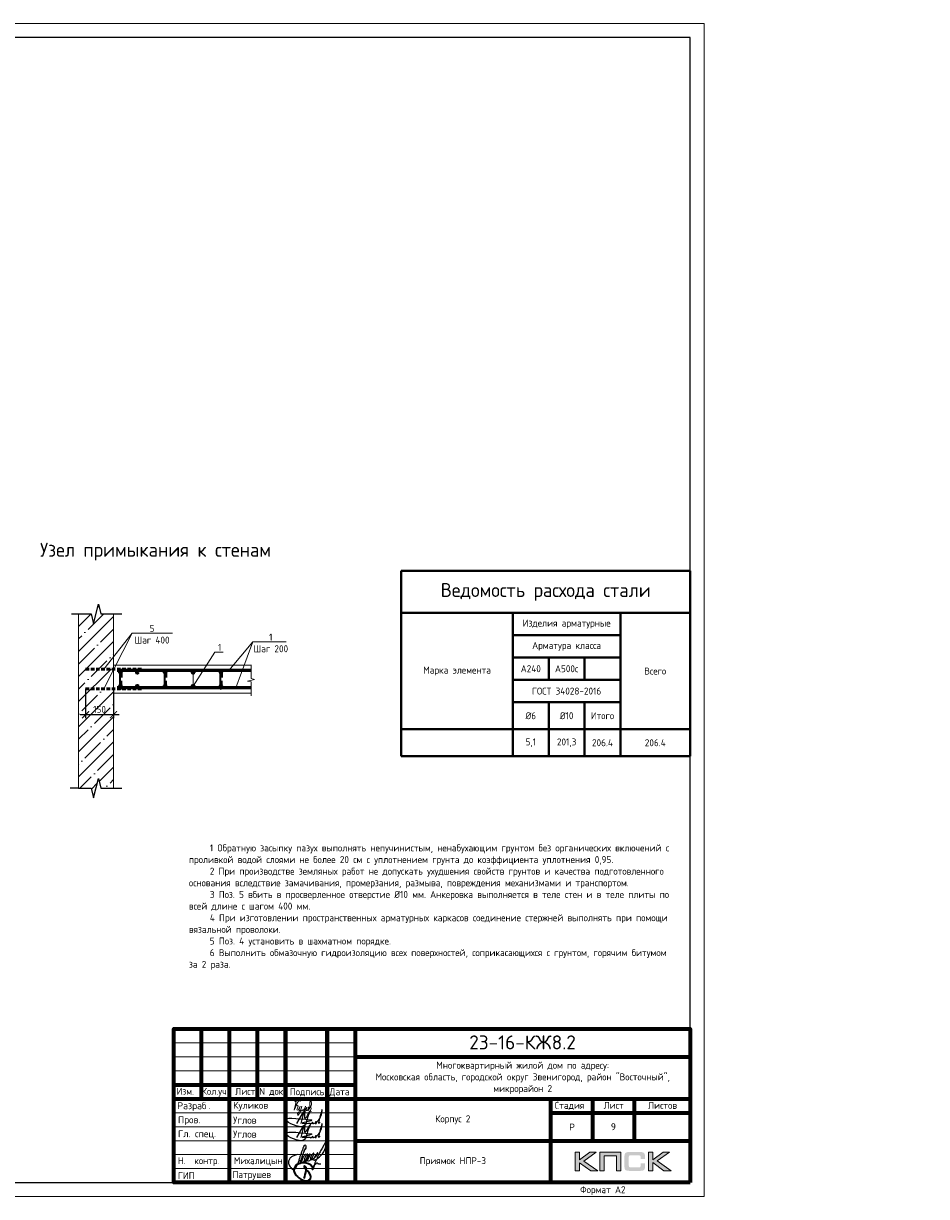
# Model space of a CAD drawing. Header units: millimetres. Extents: x 130535 to 1380046, y -52734 to 121434.
# Tile 63 of 64: x 778330 to 810679, y -7790 to 34210. Entities that reach past the tile are written whole.
import ezdxf
from ezdxf import colors
from ezdxf.entities.mleader import LeaderData, LeaderLine
from ezdxf.enums import TextEntityAlignment as Align
from ezdxf.math import Vec2, Vec3

# ---------------------------------------------------------------- set-up
doc = ezdxf.new("R2010")
doc.units = ezdxf.units.MM
doc.linetypes.add('DASHED2', pattern=[0.375, 0.25, -0.125])
doc.layers.get('DEFPOINTS').update_dxf_attribs({"color": 1, "lineweight": 0})
for name, color, linetype, lineweight in [('0.15', 252, 'Continuous', 15), ('Standard', 7, 'Continuous', 25), ('АС-Таблицы', 7, 'Continuous', 20), ('Выноски', 20, 'Continuous', 20), ('Основная 0.35', 200, 'Continuous', 35), ('Основная 0.6', 142, 'Continuous', 60), ('Основная 0.60', 142, 'Continuous', 60), ('РАЗМЕРЫ', 1, 'Continuous', 9), ('Рамка', 7, 'Continuous', 70), ('Символы 0.20', 1, 'Continuous', 20), ('Текст', 7, 'Continuous', 25), ('Текст 0.25', 82, 'Continuous', 25), ('Тонкая', 81, 'Continuous', 20), ('Тонкая 0.20', 30, 'Continuous', 20), ('ТОНКИЕ', 7, 'Continuous', 9), ('штриховка', 7, 'Continuous', 18)]:
    doc.layers.add(name, color=color, linetype=linetype, lineweight=lineweight)
doc.layers.add('ТОЛСТЫЕ_ОСНОВНЫЕ', color=6, linetype='Continuous')
doc.styles.add('GOST-2.304_Type-B', font='GOST Common.ttf')
doc.styles.add('style1', font='GOST Common.ttf', dxfattribs={"height": 500})
doc.styles.add('ГОСТ', font='isocpeur.ttf')
doc.dimstyles.new('СПДС', dxfattribs={"dimscale": 100, "dimtxt": 2.5, "dimasz": 2.5, "dimexe": 1.25, "dimexo": 0, "dimtad": 1, "dimdec": 0, "dimtxsty": 'GOST-2.304_Type-B', "dimblk": 'ARCHTICK', "dimcen": 2.5, "dimdle": 2, "dimadec": 0, "dimazin": 2, "dimtfac": 0.75, "dimtdec": 0, "dimtmove": 1, "dimatfit": 3, "dimfxl": 1, "dimtolj": 1, "dimarcsym": 1})

# ---------------------------------------------------------------- blocks, each defined once
blk = doc.blocks.new('_None')
blk = doc.blocks.new('СЛОЖНЫЙ_ОБЪЕКТ_0')
at = {"layer": 'Standard', "color": 7, "linetype": 'Continuous', "lineweight": 25}
for points, start_tangent, end_tangent in [([(-5.888, 1.589), (-5.939, 1.691), (-5.972, 1.691), (-6.022, 1.617), (-6.064, 1.496), (-6.076, 1.414), (-6.076, 1.373), (-6.09, 1.219), (-6.071, 1.071), (-6.041, 1.003), (-6.009, 0.988), (-5.985, 1.012), (-5.95, 1.047), (-5.922, 1.075), (-5.915, 1.097), (-5.843, 1.207), (-5.798, 1.324), (-5.779, 1.438), (-5.77, 1.604), (-5.809, 1.746), (-5.833, 1.77), (-5.864, 1.752), (-5.885, 1.721), (-5.913, 1.566), (-5.919, 1.492), (-5.925, 1.334), (-5.906, 1.223), (-5.871, 1.161), (-5.807, 1.124), (-5.751, 1.203), (-5.713, 1.262), (-5.692, 1.316), (-5.66, 1.414), (-5.641, 1.525), (-5.625, 1.661), (-5.641, 1.808), (-5.657, 1.824), (-5.667, 1.824), (-5.695, 1.763), (-5.714, 1.672), (-5.725, 1.541), (-5.722, 1.421), (-5.665, 1.291), (-5.617, 1.276), (-5.55, 1.31), (-5.459, 1.426), (-5.4, 1.599), (-5.374, 1.864), (-5.388, 1.981), (-5.406, 1.999), (-5.432, 1.973), (-5.463, 1.934), (-5.509, 1.789), (-5.527, 1.661), (-5.508, 1.54), (-5.457, 1.473), (-5.411, 1.463), (-5.347, 1.501), (-5.271, 1.621), (-5.193, 1.738), (-5.143, 1.879), (-5.113, 2.032), (-5.113, 2.111), (-5.121, 2.138), (-5.14, 2.12), (-5.169, 2.039), (-5.206, 1.924), (-5.241, 1.787), (-5.254, 1.679), (-5.254, 1.582), (-5.237, 1.516), (-5.219, 1.498), (-5.191, 1.482), (-5.154, 1.519), (-5.086, 1.578), (-4.953, 1.776), (-4.759, 2.173), (-4.667, 2.981), (-4.667, 3.227), (-4.687, 3.262), (-4.715, 3.262), (-4.742, 3.235), (-4.777, 3.18), (-4.872, 2.956), (-4.891, 2.749), (-4.921, 2.579), (-4.956, 2.444), (-5.001, 2.097), (-5.045, 1.672), (-5.064, 1.441), (-5.075, 1.334), (-5.055, 1.102), (-5.04, 0.878), (-5.04, 0.777), (-5.052, 0.744), (-5.068, 0.75), (-5.077, 0.776), (-5.092, 0.804), (-5.084, 1.076), (-4.938, 1.346), (-4.909, 1.375), (-4.851, 1.355), (-4.78, 1.355), (-4.616, 1.413)], (-0.169301, 0.985564), (0.921845, 0.387559)), ([(-6.577, 1.472), (-6.789, 1.26), (-6.973, 1.076), (-7.024, 0.851), (-7.024, 0.746), (-6.996, 0.632), (-6.845, 0.434), (-6.702, 0.33), (-6.548, 0.258), (-6.432, 0.258), (-6.35, 0.355), (-6.314, 0.52), (-6.284, 0.767), (-6.284, 1.007), (-6.298, 1.279), (-6.31, 1.543), (-6.302, 2.038), (-6.285, 2.303), (-6.246, 2.371), (-6.174, 2.3), (-6.144, 2.003), (-6.194, 1.851)], (-0.677851, -0.735199), (-0.339746, -0.940517)), ([(-6.181, 2.142), (-6.172, 1.967), (-6.172, 1.841), (-6.18, 1.7), (-6.18, 1.412), (-6.17, 1.216), (-6.17, 1.117), (-6.148, 0.957), (-6.119, 0.827)], (0.06248, -0.998046), (0.223108, -0.974794)), ([(-6.329, 1.089), (-6.3, 1.083), (-6.267, 1.081), (-6.233, 1.097), (-6.195, 1.113), (-6.161, 1.123), (-6.143, 1.143), (-6.118, 1.168)], (0.983291, -0.18204), (0.7365, 0.676437))]:
    blk.add_spline(points, degree=3, dxfattribs=dict(at, start_tangent=start_tangent, end_tangent=end_tangent))
blk = doc.blocks.new('Роспись')
at = {"layer": 'Текст', "color": 4}
blk.add_lwpolyline([(4.18, 0.67), (6.68, 5.03), (5.62, 0.66)], dxfattribs=at)
for points in [[(7.11, 5.14), (7.17, 2.59), (9.02, 5.2), (8.57, 4.35), (6.55, -0.29), (0.19, 1.88), (9.09, 2.02)], [(11.23, 1.12), (12.72, 3.08), (13.28, 5.66), (11.96, 0.97)], [(9.09, 2.02), (9.4, 1.96), (6.15, 0.84), (8.42, 0.77), (8.9, 0.77)], [(8.9, 0.77), (8.97, 0.64), (9.94, 1.16)], [(9.94, 1.16), (9.82, 0.79), (10.85, 0.93)], [(10.85, 0.93), (11.13, 1.44), (11.23, 1.11), (10.92, 0.57), (10.85, 0.93)], [(11.23, 1.12), (11.03, 1.05), (10.98, 1.33), (11.05, 1.41)], [(11.96, 0.97), (12.16, 0.71), (12.34, 1.19), (12.03, 1.14), (11.96, 0.97)]]:
    blk.add_spline(points, degree=3, dxfattribs=at)
blk = doc.blocks.new('11')
at = {"layer": 'Выноски'}
for p, q in [((47962, 66737), (47989, 66781)), ((47989, 66781), (48016, 66806)), ((48016, 66806), (48038, 66823)), ((48038, 66823), (48060, 66786)), ((48060, 66786), (48058, 66769)), ((47885, 66608), (47944, 66700)), ((47944, 66700), (47962, 66737))]:
    blk.add_line(p, q, dxfattribs=at)
blk.add_lwpolyline([(47863, 66761), (47937, 66865), (47843, 66458), (47885, 66564), (47905, 66616), (47954, 66628), (47979, 66606), (47957, 66539), (47937, 66487), (47947, 66458), (47991, 66470), (48051, 66611), (48041, 66569), (48023, 66505), (48023, 66448), (48065, 66448), (48090, 66529), (48110, 66608), (48043, 66369), (47972, 66275), (47954, 66344), (47991, 66389), (48078, 66431), (48142, 66470), (48154, 66441), (48204, 66512), (48246, 66606), (48209, 66455), (48204, 66418), (48295, 66574), (48265, 66463), (48265, 66455), (48312, 66453), (48342, 66529), (48347, 66584), (48337, 66465), (48349, 66453), (48401, 66569), (48443, 66616), (48461, 66678), (48466, 66727), (48436, 66811), (48399, 66754), (48399, 66618), (48389, 66549), (48374, 66507), (48416, 66564), (48441, 66576), (48451, 66524), (48433, 66482), (48419, 66453), (48424, 66428), (48458, 66421)], dxfattribs=at)
blk = doc.blocks.new('A$Cd09756da')
h = blk.add_hatch(color=0)
h.paths.add_polyline_path([(-3363, 1089), (-3590, 1089), (-3962, 809), (-3962, 1089), (-4120, 1089), (-4120, 417), (-3962, 417), (-3962, 712), (-3560, 417), (-3308, 417), (-3809, 772)])
h.paths.add_polyline_path([(-3080, 963), (-2635, 963), (-2635, 417), (-2478, 417), (-2478, 1089), (-2645, 1089), (-3236, 1089), (-3236, 930), (-3236, 417), (-3080, 417)])
h.paths.add_polyline_path([(-1340, 1093), (-1498, 1093), (-1498, 420), (-1340, 420), (-1340, 716), (-938, 420), (-686, 420), (-1187, 776), (-741, 1093), (-968, 1093), (-1340, 813)])
at = {"true_color": 0x5f007f}
blk.add_hatch(color=206, dxfattribs=at).paths.add_polyline_path([(-1629, 1018), (-1631, 1026), (-1634, 1032), (-1638, 1038), (-1641, 1044), (-1644, 1049), (-1649, 1054), (-1653, 1059), (-1657, 1063), (-1662, 1066), (-1668, 1071), (-1674, 1074), (-1681, 1077), (-1688, 1079), (-1696, 1082), (-1703, 1084), (-1721, 1088), (-1741, 1091), (-1762, 1092), (-1786, 1093), (-2187, 1093), (-2210, 1092), (-2231, 1091), (-2251, 1088), (-2268, 1084), (-2276, 1082), (-2284, 1079), (-2291, 1077), (-2297, 1073), (-2303, 1071), (-2310, 1066), (-2315, 1063), (-2319, 1059), (-2323, 1054), (-2327, 1049), (-2331, 1044), (-2335, 1038), (-2337, 1032), (-2340, 1025), (-2343, 1018), (-2345, 1010), (-2348, 994), (-2351, 976), (-2353, 956), (-2353, 934), (-2353, 580), (-2353, 557), (-2351, 537), (-2348, 519), (-2345, 502), (-2343, 495), (-2340, 488), (-2337, 481), (-2335, 474), (-2331, 469), (-2327, 463), (-2323, 459), (-2319, 454), (-2315, 450), (-2309, 446), (-2303, 443), (-2297, 439), (-2291, 436), (-2283, 434), (-2276, 431), (-2268, 429), (-2251, 425), (-2231, 423), (-2209, 421), (-2187, 420), (-1786, 420), (-1762, 421), (-1741, 422), (-1721, 425), (-1704, 428), (-1696, 431), (-1688, 433), (-1681, 436), (-1674, 439), (-1668, 442), (-1662, 446), (-1657, 450), (-1653, 454), (-1649, 458), (-1644, 463), (-1641, 468), (-1638, 474), (-1634, 481), (-1631, 487), (-1629, 495), (-1626, 502), (-1623, 519), (-1620, 537), (-1619, 557), (-1618, 580), (-1618, 691), (-1775, 691), (-1775, 600), (-1775, 594), (-1776, 588), (-1777, 582), (-1779, 577), (-1781, 572), (-1783, 568), (-1786, 564), (-1789, 560), (-1792, 557), (-1797, 554), (-1801, 552), (-1806, 550), (-1811, 548), (-1817, 548), (-1824, 547), (-1830, 546), (-2153, 546), (-2159, 547), (-2164, 548), (-2168, 550), (-2172, 552), (-2176, 555), (-2180, 557), (-2183, 561), (-2186, 565), (-2189, 569), (-2191, 573), (-2193, 578), (-2194, 583), (-2196, 593), (-2197, 602), (-2197, 925), (-2197, 931), (-2196, 936), (-2195, 941), (-2193, 946), (-2192, 950), (-2190, 954), (-2187, 957), (-2185, 961), (-2181, 963), (-2178, 966), (-2173, 968), (-2169, 970), (-2164, 971), (-2160, 972), (-2154, 972), (-2149, 972), (-1830, 972), (-1824, 972), (-1817, 972), (-1812, 970), (-1807, 969), (-1802, 967), (-1797, 965), (-1793, 961), (-1790, 958), (-1786, 954), (-1783, 950), (-1781, 946), (-1779, 941), (-1777, 936), (-1776, 931), (-1775, 925), (-1775, 918), (-1775, 844), (-1618, 844), (-1618, 934), (-1619, 956), (-1620, 976), (-1623, 994), (-1627, 1010)])
at = {"color": 0, "lineweight": 0}
for points in [[(-4120, 417), (-4120, 1089), (-3962, 1089), (-3962, 809), (-3590, 1089), (-3363, 1089), (-3809, 772), (-3308, 417), (-3560, 417), (-3962, 712), (-3962, 417), (-4120, 417)], [(-3080, 417), (-3080, 963), (-2635, 963), (-2635, 417), (-2478, 417), (-2478, 1089), (-2645, 1089), (-3236, 1089), (-3236, 930), (-3236, 417), (-3080, 417)], [(-1498, 420), (-1498, 1093), (-1340, 1093), (-1340, 813), (-968, 1093), (-741, 1093), (-1187, 776), (-686, 420), (-938, 420), (-1340, 716), (-1340, 420), (-1498, 420)]]:
    blk.add_lwpolyline(points, close=True, dxfattribs=at)
at = {"lineweight": 35}
blk.add_lwpolyline([(-13508, 523), (-13547, 578), (-13600, 632), (-13677, 670), (-13759, 693), (-13818, 702), (-13912, 702), (-14016, 676), (-14099, 633), (-14147, 575), (-14180, 499), (-14196, 424), (-14178, 345), (-14125, 271), (-14070, 216), (-14013, 165), (-13943, 121), (-13865, 83), (-13793, 64), (-13740, 64), (-13666, 78), (-13601, 136), (-13593, 202), (-13604, 266), (-13651, 344), (-13699, 405), (-13737, 443), (-13779, 503), (-13800, 532), (-13813, 569), (-13820, 591), (-13820, 601), (-13802, 592), (-13787, 577), (-13771, 554), (-13766, 528), (-13766, 443), (-13775, 355), (-13799, 285), (-13814, 219), (-13841, 149)], dxfattribs=at)
at = {"layer": 'Рамка'}
for p, q in [((-17500, 3000), (-17500, 5500)), ((-16500, 0), (-16500, 5500)), ((-15500, 3000), (-15500, 5500)), ((-14500, 0), (-14500, 5500)), ((-14500, 5500), (-14500, 0)), ((-13000, 5500), (-13000, 0)), ((-13000, 0), (-13000, 5500)), ((-12000, 5500), (-12000, 0)), ((-12000, 4500), (0, 4500)), ((-18500, 3500), (-12000, 3500)), ((-18500, 3000), (0, 3000)), ((-5000, 3000), (-5000, 0)), ((-3500, 3000), (-3500, 1500)), ((-2000, 3000), (-2000, 1500)), ((-5000, 2500), (0, 2500)), ((-5000, 2500), (0, 2500)), ((-12000, 1500), (0, 1500))]:
    blk.add_line(p, q, dxfattribs=at)
at = {"layer": 'Рамка', "lineweight": 15}
for p, q in [((-18500, 5000), (-12000, 5000)), ((-18500, 4500), (-12000, 4500)), ((-18500, 4000), (-12000, 4000)), ((-18500, 2500), (-12000, 2500)), ((-18500, 2000), (-12000, 2000)), ((-18500, 1500), (-12000, 1500)), ((-18500, 1000), (-12000, 1000)), ((-18500, 500), (-12000, 500))]:
    blk.add_line(p, q, dxfattribs=at)
at = {"layer": 'Рамка'}
blk.add_lwpolyline([(0, 0), (-18500, 0), (-18500, 5500), (0, 5500)], close=True, dxfattribs=at)
at = {"color": 18, "true_color": 0x000000, "xscale": 100, "yscale": 100, "zscale": 100}
for p in [(-14508, 2045), (-14508, 1545)]:
    blk.add_blockref('Роспись', p, dxfattribs=at)
at = {"layer": '0.15', "xscale": 462, "yscale": 462, "zscale": 462, "rotation": 339.9822667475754}
blk.add_blockref('СЛОЖНЫЙ_ОБЪЕКТ_0', (-11452, -669), dxfattribs=at)
at = {"layer": 'Выноски'}
blk.add_blockref('11', (-62024, -63871), dxfattribs=at)
at = {"color": 7, "style": 'ГОСТ'}
for s, p in [('Разраб', (-18371, 2627)), ('.', (-17258, 2627))]:
    blk.add_text(s, height=250, dxfattribs=at).set_placement(p)
at = {"layer": 'РАЗМЕРЫ', "color": 7, "char_height": 250, "attachment_point": 4, "style": 'ГОСТ'}
for s, insert in [('{\\C256;Куликов}', (-16371, 2734)), ('Пров.', (-18346, 2215)), ('Углов', (-16371, 2234)), ('Гл. спец.', (-18346, 1715)), ('Углов', (-16371, 1734))]:
    blk.add_mtext_dynamic_manual_height_columns(s, width=2000, gutter_width=1250, heights=[0], dxfattribs=dict(at, insert=insert))
at = {"layer": 'РАЗМЕРЫ', "color": 7, "linetype": 'Continuous', "char_height": 250, "width": 2000, "attachment_point": 4, "style": 'GOST-2.304_Type-B'}
for s, insert in [(' Н.  контр.', (-18500, 750)), (' Михалицын', (-16500, 750)), (' ГИП', (-18500, 250)), ('Патрушев', (-16394, 255))]:
    blk.add_mtext(s, dxfattribs=dict(at, insert=insert))
at = {"layer": 'Текст', "color": 7, "style": 'ГОСТ'}
blk.add_text('23-16-КЖ8.2', height=500, dxfattribs=at).set_placement((-6003, 5019), align=Align.MIDDLE_CENTER)
at = {"layer": 'Текст', "color": 7, "style": 'GOST-2.304_Type-B'}
for s, p in [('Изм.', (-18400, 3141)), ('Кол.уч.', (-17490, 3143)), ('Лист', (-16298, 3139)), ('N док.', (-15435, 3141)), ('Подпись', (-14340, 3127)), ('Дата', (-12920, 3127)), ('Стадия', (-4850, 2640)), ('Лист', (-3100, 2640)), ('Листов', (-1508, 2640)), ('Р', (-4328, 1863))]:
    blk.add_text(s, height=250, dxfattribs=at).set_placement(p)
at = {"layer": 'Текст', "color": 7, "linetype": 'Continuous', "lineweight": 0, "char_height": 250, "attachment_point": 5, "style": 'GOST-2.304_Type-B'}
for s, insert, width in [('Многоквартирный жилой дом по адресу:\\PМосковская область, городской округ Звенигород, район "Восточный", микрорайон 2', (-6000, 3750), 12000), ('Корпус 2', (-8500, 2250), 7000)]:
    blk.add_mtext(s, dxfattribs=dict(at, insert=insert, width=width))
blk = doc.blocks.new('*U5')
at = {"layer": 'ТОЛСТЫЕ_ОСНОВНЫЕ', "color": 6}
blk.add_lwpolyline([(20, 5), (589, 5), (589, 415), (20, 415)], close=True, dxfattribs=at)
at = {"layer": 'ТОНКИЕ'}
blk.add_lwpolyline([(0, 0), (594, 0), (594, 420), (0, 420)], close=True, dxfattribs=at)
at = {"layer": 'Текст', "style": 'style1'}
blk.add_text('Формат А2', height=2.5, dxfattribs=at).set_placement((549.57, 1.2))
blk = doc.blocks.new('*T515')
at = {"layer": 'Основная 0.6', "color": 0, "lineweight": 40, "transparency": 16777216}
for p, q in [((0, 0), (10350, 0)), ((0, 0), (0, -6633)), ((10350, 0), (10350, -6633)), ((0, -1500), (10350, -1500)), ((4000, -1500), (4000, -6633)), ((7850, -1500), (7850, -6633)), ((4000, -2300), (7850, -2300)), ((4000, -3100), (7850, -3100)), ((5283, -3100), (5283, -3900)), ((6567, -3100), (6567, -3900)), ((4000, -3900), (7850, -3900)), ((4000, -4700), (7850, -4700)), ((5283, -4700), (5283, -6633)), ((6567, -4700), (6567, -6633)), ((0, -5667), (10350, -5667)), ((0, -6633), (10350, -6633))]:
    blk.add_line(p, q, dxfattribs=at)
at = {"layer": 'Основная 0.6', "color": 0, "transparency": 16777216, "attachment_point": 5, "style": 'GOST-2.304_Type-B'}
for s, insert, char_height, width in [('Ведомость расхода стали', (5175, -750), 500, 10050), ('Изделия арматурные', (5925, -1900), 250, 3550), ('Арматура класса', (5925, -2700), 250, 3550), ('А240', (4642, -3500), 250, 983.33), ('А500с', (5925, -3500), 250, 983.33), ('Марка элемента', (2000, -3583), 250, 3700), ('Всего', (9100, -3583), 250, 2200), ('ГОСТ 34028-2016', (5925, -4300), 250, 3550), ('%%C6', (4642, -5183), 250, 983.33), ('%%C10', (5925, -5183), 250, 983.33), ('Итого', (7208, -5183), 250, 983.33), ('5,1', (4642, -6150), 250, 983.33), ('201,3', (5925, -6150), 250, 983.33), ('206.4', (7208, -6150), 250, 983.33), ('206.4', (9100, -6150), 250, 2200)]:
    blk.add_mtext(s, dxfattribs=dict(at, insert=insert, char_height=char_height, width=width))
blk = doc.blocks.new('*T513')
at = {"layer": 'АС-Таблицы', "color": 0, "linetype": 'ByBlock', "lineweight": -2, "transparency": 16777216}
for p, q in [((0, 0), (1500, 0)), ((0, -1000), (1500, -1000))]:
    blk.add_line(p, q, dxfattribs=at)
at = {"layer": 'АС-Таблицы', "color": 0, "linetype": 'ByBlock', "lineweight": 50, "transparency": 16777216}
for p, q in [((0, 0), (0, -1000)), ((1500, 0), (1500, -1000))]:
    blk.add_line(p, q, dxfattribs=at)
at = {"layer": 'АС-Таблицы', "color": 0, "transparency": 16777216, "insert": (750, -500), "char_height": 250, "width": 1000, "attachment_point": 5, "style": 'ГОСТ'}
blk.add_mtext('9', dxfattribs=at)
blk = doc.blocks.new('_ArchTick')
at = {"color": 0, "linetype": 'ByBlock', "const_width": 0.15}
blk.add_lwpolyline([(-0.5, -0.5), (0.5, 0.5)], dxfattribs=at)
blk = doc.blocks.new('*D585')
at = {"layer": 'DEFPOINTS', "color": 0, "linetype": 'Continuous', "lineweight": 0, "transparency": 16777216}
for p in [(780557, 10389), (781557, 10389), (781557, 9463)]:
    blk.add_point(p, dxfattribs=at)
at = {"layer": 'РАЗМЕРЫ', "color": 0, "linetype": 'Continuous', "lineweight": -2, "transparency": 16777216}
for p, q in [((780557, 10389), (780557, 9338)), ((781557, 10389), (781557, 9338)), ((780357, 9463), (781757, 9463))]:
    blk.add_line(p, q, dxfattribs=at)
at = {"layer": 'РАЗМЕРЫ', "color": 0, "linetype": 'Continuous', "lineweight": -2, "transparency": 16777216, "xscale": 250, "yscale": 250, "zscale": 250, "rotation": 180}
blk.add_blockref('_ArchTick', (780557, 9463), dxfattribs=at)
at = {"layer": 'РАЗМЕРЫ', "color": 0, "linetype": 'Continuous', "lineweight": -2, "transparency": 16777216, "xscale": 250, "yscale": 250, "zscale": 250}
blk.add_blockref('_ArchTick', (781557, 9463), dxfattribs=at)
at = {"layer": 'РАЗМЕРЫ', "color": 0, "linetype": 'Continuous', "lineweight": 0, "transparency": 16777216, "insert": (781057, 9650), "char_height": 250, "attachment_point": 5, "style": 'GOST-2.304_Type-B'}
blk.add_mtext('\\A1;150', dxfattribs=at)

msp = doc.modelspace()

# ---------------------------------------------------------------- hatches: boundary and pattern name
at = {"layer": 'штриховка', "linetype": 'Continuous', "lineweight": 0}
h = msp.add_hatch(dxfattribs=at)
h.set_pattern_fill('ANSI35', color=256, scale=100)
h.set_pattern_definition([(45, (-45201.2, 135429.3), (-449.0128, 449.0128), []), (45, (-44752.2, 135429.3), (-449.0128, 449.0128), [793.75, -158.75, 0, -158.75])])
h.paths.add_polyline_path([(781557, 10230.5), (781557, 10230.5), (781557, 10388.8), (781209, 10388.8), (781557, 11071.9), (781557, 11091.3), (781209, 11091.3), (781557, 11532.8), (781557, 13070.5), (781107, 13070.5), (781019.5, 13420.5), (780844.5, 12720.5), (780757, 13070.5), (780307, 13070.5), (780307, 6830.5), (780757, 6830.5), (780844.5, 6480.5), (781019.5, 7180.5), (781107, 6830.5), (781557, 6830.5)])

# ---------------------------------------------------------------- linework, layer by layer
at = {"color": 0, "linetype": 'ByBlock', "lineweight": -2}
for p, q in [((780045.6, 13070.5), (780757, 13070.5)), ((781107, 13070.5), (781557, 13070.5)), ((781557, 13070.5), (781857, 13070.5)), ((780307, 6830.5), (780007, 6830.5)), ((780307, 6830.5), (780757, 6830.5)), ((781107, 6830.5), (781557, 6830.5)), ((781557, 6830.5), (781857, 6830.5))]:
    msp.add_line(p, q, dxfattribs=at)
at = {"linetype": 'DASHED2', "lineweight": 50, "ltscale": 500}
for p, q in [((782557, 11091.3), (780557, 11091.3)), ((782557, 10388.8), (780557, 10388.8))]:
    msp.add_line(p, q, dxfattribs=at)
at = {"color": 0, "linetype": 'ByBlock', "lineweight": -2}
for points in [[(780757, 13070.5), (780844.5, 12720.5), (781019.5, 13420.5), (781107, 13070.5)], [(780757, 6830.5), (780844.5, 6480.5), (781019.5, 7180.5), (781107, 6830.5)]]:
    msp.add_lwpolyline(points, dxfattribs=at)
at = {"layer": 'Основная 0.35'}
for p, q in [((781777, 11040.5), (781777, 10420.5)), ((781837, 11040.5), (781837, 10790.5)), ((783377, 11040.5), (783377, 10420.5)), ((783437, 11040.5), (783437, 10790.5)), ((785377, 11040.5), (785377, 10420.5)), ((785437, 11040.5), (785437, 10790.5)), ((781837, 10420.5), (781837, 10670.5)), ((783437, 10420.5), (783437, 10670.5)), ((785437, 10420.5), (785437, 10670.5))]:
    msp.add_line(p, q, dxfattribs=at)
for centre, start, end in [((781807, 11040.5), 0, 180), ((785407, 11040.5), 0, 180), ((781807, 10420.5), 180, 0), ((785407, 10420.5), 180, 0)]:
    msp.add_arc(centre, 30, start, end, dxfattribs=at)
at = {"layer": 'Основная 0.60'}
for p, q in [((786484.5, 11040.5), (781682, 11040.5)), ((786484.5, 10420.5), (781682, 10420.5))]:
    msp.add_line(p, q, dxfattribs=at)
for centre in [(781807, 10980.5), (782407, 10980.5), (783407, 10980.5), (784407, 10980.5), (785407, 10980.5), (781807, 10480.5), (782407, 10480.5), (783407, 10480.5), (784407, 10480.5), (785407, 10480.5)]:
    msp.add_circle(centre, 30, dxfattribs=at)
at = {"layer": 'РАЗМЕРЫ', "linetype": 'Continuous', "lineweight": 0}
for p, q in [((782221.1, 12375.4), (781209, 10388.8)), ((786543, 12064.3), (785942.6, 10420.5))]:
    msp.add_line(p, q, dxfattribs=at)
at = {"layer": 'Символы 0.20'}
for points in [[(785684, 11040.5), (786543, 12064.3)], [(786543, 12064.3), (787737.6, 12064.3)]]:
    msp.add_lwpolyline(points, dxfattribs=at)
at = {"layer": 'Тонкая'}
msp.add_lwpolyline([(786484.5, 10142.3), (786484.5, 10217.3), (786484.5, 10632.1), (786359.5, 10663.3), (786609.5, 10725.8), (786484.5, 10757.1), (786484.5, 11171.8), (786484.5, 11246.8)], dxfattribs=at)
at = {"layer": 'Тонкая 0.20', "ltscale": 6}
for p, q in [((780307, 13070.5), (780307, 6830.5)), ((781557, 6830.5), (781557, 13070.5))]:
    msp.add_line(p, q, dxfattribs=at)
at = {"layer": 'Тонкая 0.20'}
for points in [[(781557, 11230.5), (786484.5, 11230.5)], [(786484.5, 10230.5), (781557, 10230.5), (781557, 11230.5)]]:
    msp.add_lwpolyline(points, dxfattribs=at)

# ---------------------------------------------------------------- block references
at = {"xscale": 100, "yscale": 100, "zscale": 100}
msp.add_blockref('*U5', (743311.9, -7790.1), dxfattribs=at)
for name, p in [('*T515', (791861.9, 14607.2)), ('*T513', (798711.9, -4790.1))]:
    msp.add_blockref(name, p)
at = {"lineweight": 50, "ltscale": 100}
msp.add_blockref('A$Cd09756da', (802211.9, -7290.1), dxfattribs=at)

# ---------------------------------------------------------------- texts
at = {"color": 1, "linetype": 'Continuous', "lineweight": 30, "insert": (793711.9, -6540.1), "char_height": 250, "width": 7000, "attachment_point": 5, "style": 'GOST-2.304_Type-B'}
msp.add_mtext('{\\C256;Приямок НПР-3}', dxfattribs=at)
at = {"layer": 'Символы 0.20', "insert": (787190.1, 12364.3), "char_height": 250, "attachment_point": 2, "style": 'GOST-2.304_Type-B'}
msp.add_mtext('1\\PШаг 200', dxfattribs=at)
at = {"layer": 'Текст 0.25', "insert": (784255.6, 4816.9), "char_height": 250, "attachment_point": 1, "style": 'GOST-2.304_Type-B'}
msp.add_mtext_dynamic_manual_height_columns('\\pxi3;1 Обратную засыпку пазух выполнять непучинистым, ненабухающим грунтом без органических включений с проливкой водой слоями не более 20 см с уплотнением грунта до коэффициента уплотнения 0,95.\\P2 При производстве земляных работ не допускать ухудшения свойств грунтов и качества подготовленного основания вследствие замачивания, промерзания, размыва, повреждения механизмами и транспортом.\\P3 Поз. 5 вбить в просверленное отверстие %%C10 мм. Анкеровка выполняется в теле стен и в теле плиты по всей длине с шагом 400 мм.\\P4 При изготовлении пространственных арматурных каркасов соединение стержней выполнять при помощи вязальной проволоки. \\P5 Поз. 4 установить в шахматном порядке.\\P6 Выполнить обмазочную гидроизоляцию всех поверхностей, соприкасающихся с грунтом, горячим битумом за 2 раза.', width=17507.725, gutter_width=1250, heights=[0], dxfattribs=at)
at = {"layer": 'ТОНКИЕ', "linetype": 'Continuous', "lineweight": 0, "style": 'GOST-2.304_Type-B'}
msp.add_text('Узел примыкания к стенам', height=500, dxfattribs=at).set_placement((783063.1, 15366.4), align=Align.MIDDLE_CENTER)

# ---------------------------------------------------------------- dimensions: what is measured, and where the dimension line sits
at = {"layer": 'РАЗМЕРЫ', "linetype": 'Continuous', "lineweight": 0}
dim = msp.add_linear_dim(base=(781557, 9462.6), p1=(780557, 10388.8), p2=(781557, 10388.8), text='150', dimstyle='СПДС', dxfattribs=at)
dim.commit()
dim.dimension.update_dxf_attribs({"geometry": '*D585', "text_midpoint": (781057, 9650.1)})

# ---------------------------------------------------------------- leaders
at = {"layer": 'Символы 0.20', "ltscale": 100}
ml = msp.add_multileader_mtext('Standard', dxfattribs=at)
ml.set_content('Труба Тр\\Pниз трубы на 50 мм выше верха плиты', color=256, style='ГОСТ')
ml.set_leader_properties(color=256, linetype='ByLayer', lineweight=-1)
ml.set_arrow_properties(name='NONE')
ml.build(insert=Vec2(0, 0))
ml.multileader.update_dxf_attribs({"text_left_attachment_type": 6, "text_right_attachment_type": 6, "dogleg_length": 2.5, "arrow_head_size": 45, "scale": 100})
ctx = ml.context
ctx.base_point, ctx.scale, ctx.char_height, ctx.arrow_head_size, ctx.landing_gap_size, ctx.plane_origin = Vec3(501440.4, 12197.9), 100, 300, 45, 22.5, Vec3(511146.9, 8887.5)
ctx.left_attachment, ctx.right_attachment = 6, 6
notes = []
notes.append((ctx, [(1, (1, 1, 0), (505500.4, 12197.9), (-1, 0), 250, [(0, [(506139.9, 10557.6)], 0, [])])]))
ctx.mtext.insert, ctx.mtext.width, ctx.mtext.flow_direction = Vec3(501462.9, 12587.9), 3780.751, 5
ml = msp.add_multileader_mtext('Standard', dxfattribs=at)
ml.set_content('Труба Тр\\Pниз трубы на 50 мм выше верха плиты', color=256, style='ГОСТ')
ml.set_leader_properties(color=256, linetype='ByLayer', lineweight=-1)
ml.set_arrow_properties(name='NONE')
ml.build(insert=Vec2(0, 0))
ml.multileader.update_dxf_attribs({"text_left_attachment_type": 6, "text_right_attachment_type": 6, "dogleg_length": 2.5, "arrow_head_size": 45, "scale": 100})
ctx = ml.context
ctx.base_point, ctx.scale, ctx.char_height, ctx.arrow_head_size, ctx.landing_gap_size, ctx.plane_origin = Vec3(569521.5, 12390.6), 100, 300, 45, 22.5, Vec3(579228, 9080.1)
ctx.left_attachment, ctx.right_attachment = 6, 6
notes.append((ctx, [(0, (1, 1, 0), (569271.5, 12390.6), (1, 0), 250, [(0, [(569736.8, 10495.1)], 0, [])])]))
ctx.mtext.insert, ctx.mtext.width, ctx.mtext.flow_direction = Vec3(569544, 12780.6), 3780.751, 5
ml = msp.add_multileader_mtext('Standard', dxfattribs=at)
ml.set_content('Труба Тр\\Pниз трубы на 50 мм выше верха плиты', color=256, style='ГОСТ')
ml.set_leader_properties(color=256, linetype='ByLayer', lineweight=-1)
ml.set_arrow_properties(name='NONE')
ml.build(insert=Vec2(0, 0))
ml.multileader.update_dxf_attribs({"text_left_attachment_type": 6, "text_right_attachment_type": 6, "dogleg_length": 2.5, "arrow_head_size": 45, "scale": 100})
ctx = ml.context
ctx.base_point, ctx.scale, ctx.char_height, ctx.arrow_head_size, ctx.landing_gap_size, ctx.plane_origin = Vec3(633182.2, 12390.6), 100, 300, 45, 22.5, Vec3(642888.8, 9080.1)
ctx.left_attachment, ctx.right_attachment = 6, 6
notes.append((ctx, [(0, (1, 1, 0), (632932.2, 12390.6), (1, 0), 250, [(0, [(633397.6, 10495.1)], 0, [])])]))
ctx.mtext.insert, ctx.mtext.width, ctx.mtext.flow_direction = Vec3(633204.7, 12780.6), 3780.751, 5
ml = msp.add_multileader_mtext('Standard', dxfattribs=at)
ml.set_content('Труба Тр\\Pниз трубы на 50 мм выше верха плиты', color=256, style='ГОСТ')
ml.set_leader_properties(color=256, linetype='ByLayer', lineweight=-1)
ml.set_arrow_properties(name='NONE')
ml.build(insert=Vec2(0, 0))
ml.multileader.update_dxf_attribs({"text_left_attachment_type": 6, "text_right_attachment_type": 6, "dogleg_length": 2.5, "arrow_head_size": 45, "scale": 100})
ctx = ml.context
ctx.base_point, ctx.scale, ctx.char_height, ctx.arrow_head_size, ctx.landing_gap_size, ctx.plane_origin = Vec3(697883.9, 12390.6), 100, 300, 45, 22.5, Vec3(707590.4, 9080.1)
ctx.left_attachment, ctx.right_attachment = 6, 6
notes.append((ctx, [(0, (1, 1, 0), (697633.9, 12390.6), (1, 0), 250, [(0, [(698099.2, 10495.1)], 0, [])])]))
ctx.mtext.insert, ctx.mtext.width, ctx.mtext.flow_direction = Vec3(697906.4, 12780.6), 3780.751, 5
at = {"layer": 'Символы 0.20'}
ml = msp.add_multileader_mtext('Standard', dxfattribs=at)
ml.set_content('5\\PШаг 400', color=256, style='GOST-2.304_Type-B')
ml.set_leader_properties(color=256, linetype='ByLayer', lineweight=-1)
ml.set_arrow_properties(name='NONE')
ml.build(insert=Vec2(0, 0))
ml.multileader.update_dxf_attribs({"text_left_attachment_type": 6, "text_right_attachment_type": 6, "dogleg_length": 1, "arrow_head_size": 18, "scale": 20})
ctx = ml.context
ctx.base_point, ctx.scale, ctx.char_height, ctx.arrow_head_size, ctx.landing_gap_size, ctx.plane_origin = Vec3(782321.1, 12375.4), 20, 250, 18, 9, Vec3(781075.6, 12500)
ctx.left_attachment, ctx.right_attachment, ctx.text_align_type = 6, 6, 1
notes.append((ctx, [(0, (1, 1, 0), (782221.1, 12375.4), (1, 0), 100, [(0, [(781209, 11091.3)], 0, [])])]))
ctx.mtext.insert, ctx.mtext.alignment, ctx.mtext.flow_direction = Vec3(782935.4, 12675.4), 2, 5
ml = msp.add_multileader_mtext('Standard', dxfattribs=at)
ml.set_content('1', color=256, style='GOST-2.304_Type-B')
ml.set_leader_properties(color=256, linetype='ByLayer', lineweight=-1)
ml.set_arrow_properties(name='NONE')
ml.build(insert=Vec2(0, 0))
ml.multileader.update_dxf_attribs({"text_left_attachment_type": 6, "text_right_attachment_type": 6, "dogleg_length": 1, "arrow_head_size": 18, "scale": 20})
ctx = ml.context
ctx.base_point, ctx.scale, ctx.char_height, ctx.arrow_head_size, ctx.landing_gap_size, ctx.plane_origin = Vec3(785288.6, 11696.4), 20, 250, 18, 9, Vec3(782940.3, 15850.5)
ctx.left_attachment, ctx.right_attachment = 6, 6
notes.append((ctx, [(0, (1, 1, 0), (785188.6, 11696.4), (1, 0), 100, [(1, [(784407, 10980.5), (784407, 10480.5)], 0, [])])]))
ctx.mtext.insert, ctx.mtext.width, ctx.mtext.flow_direction = Vec3(785297.6, 11996.4), 28.429, 5
at = {"layer": 'Символы 0.20', "ltscale": 100}
ml = msp.add_multileader_mtext('Standard', dxfattribs=at)
ml.set_content('Труба Тр\\Pниз трубы в уровне верха плиты', color=256, style='ГОСТ')
ml.set_leader_properties(color=256, linetype='ByLayer', lineweight=-1)
ml.set_arrow_properties(name='NONE')
ml.build(insert=Vec2(0, 0))
ml.multileader.update_dxf_attribs({"text_left_attachment_type": 6, "text_right_attachment_type": 6, "dogleg_length": 2.5, "arrow_head_size": 45, "scale": 100})
ctx = ml.context
ctx.base_point, ctx.scale, ctx.char_height, ctx.arrow_head_size, ctx.landing_gap_size, ctx.plane_origin = Vec3(439775.3, 9734), 100, 300, 45, 22.5, Vec3(433878.8, 6423.5)
ctx.left_attachment, ctx.right_attachment = 6, 6
notes.append((ctx, [(1, (1, 1, 0), (439525.3, 9734), (1, 0), 250, [(0, [(438885.9, 8093.7)], 0, [])])]))
ctx.mtext.insert, ctx.mtext.width, ctx.mtext.flow_direction = Vec3(439797.8, 10124), 6576.024, 5
ml = msp.add_multileader_mtext('Standard', dxfattribs=at)
ml.set_content('Труба Тр\\Pниз трубы в уровне верха плиты', color=256, style='ГОСТ')
ml.set_leader_properties(color=256, linetype='ByLayer', lineweight=-1)
ml.set_arrow_properties(name='NONE')
ml.build(insert=Vec2(0, 0))
ml.multileader.update_dxf_attribs({"text_left_attachment_type": 6, "text_right_attachment_type": 6, "dogleg_length": 2.5, "arrow_head_size": 45, "scale": 100})
ctx = ml.context
ctx.base_point, ctx.scale, ctx.char_height, ctx.arrow_head_size, ctx.landing_gap_size, ctx.plane_origin = Vec3(374236, 9404.1), 100, 300, 45, 22.5, Vec3(368339.5, 6093.6)
ctx.left_attachment, ctx.right_attachment = 6, 6
notes.append((ctx, [(1, (1, 1, 0), (373986, 9404.1), (1, 0), 250, [(0, [(373346.6, 7763.7)], 0, [])])]))
ctx.mtext.insert, ctx.mtext.width, ctx.mtext.flow_direction = Vec3(374258.5, 9794.1), 6442.783, 5
ml = msp.add_multileader_mtext('Standard', dxfattribs=at)
ml.set_content('Щебень фр.20-40', color=256, style='ГОСТ')
ml.set_leader_properties(color=256, linetype='ByLayer', lineweight=-1)
ml.set_arrow_properties(name='NONE')
ml.build(insert=Vec2(0, 0))
ml.multileader.update_dxf_attribs({"text_left_attachment_type": 6, "text_right_attachment_type": 6, "dogleg_length": 2.5, "arrow_head_size": 45, "scale": 100})
ctx = ml.context
ctx.base_point, ctx.scale, ctx.char_height, ctx.arrow_head_size, ctx.landing_gap_size, ctx.plane_origin = Vec3(573727.1, 8341.3), 100, 300, 45, 22.5, Vec3(567830.5, 5030.9)
ctx.left_attachment, ctx.right_attachment = 6, 6
notes.append((ctx, [(1, (1, 1, 0), (573477.1, 8341.3), (1, 0), 250, [(0, [(571726, 9767.8)], 0, [])])]))
ctx.mtext.insert, ctx.mtext.width, ctx.mtext.flow_direction = Vec3(573749.6, 8731.3), 2129.129, 5
ml = msp.add_multileader_mtext('Standard', dxfattribs=at)
ml.set_content('Щебень фр.20-40', color=256, style='ГОСТ')
ml.set_leader_properties(color=256, linetype='ByLayer', lineweight=-1)
ml.set_arrow_properties(name='NONE')
ml.build(insert=Vec2(0, 0))
ml.multileader.update_dxf_attribs({"text_left_attachment_type": 6, "text_right_attachment_type": 6, "dogleg_length": 2.5, "arrow_head_size": 45, "scale": 100})
ctx = ml.context
ctx.base_point, ctx.scale, ctx.char_height, ctx.arrow_head_size, ctx.landing_gap_size, ctx.plane_origin = Vec3(637387.8, 8341.3), 100, 300, 45, 22.5, Vec3(631491.3, 5030.9)
ctx.left_attachment, ctx.right_attachment = 6, 6
notes.append((ctx, [(1, (1, 1, 0), (637137.8, 8341.3), (1, 0), 250, [(0, [(635386.8, 9767.8)], 0, [])])]))
ctx.mtext.insert, ctx.mtext.width, ctx.mtext.flow_direction = Vec3(637410.3, 8731.3), 2129.129, 5
ml = msp.add_multileader_mtext('Standard', dxfattribs=at)
ml.set_content('Щебень фр.20-40', color=256, style='ГОСТ')
ml.set_leader_properties(color=256, linetype='ByLayer', lineweight=-1)
ml.set_arrow_properties(name='NONE')
ml.build(insert=Vec2(0, 0))
ml.multileader.update_dxf_attribs({"text_left_attachment_type": 6, "text_right_attachment_type": 6, "dogleg_length": 2.5, "arrow_head_size": 45, "scale": 100})
ctx = ml.context
ctx.base_point, ctx.scale, ctx.char_height, ctx.arrow_head_size, ctx.landing_gap_size, ctx.plane_origin = Vec3(702089.5, 8341.3), 100, 300, 45, 22.5, Vec3(696192.9, 5030.9)
ctx.left_attachment, ctx.right_attachment = 6, 6
notes.append((ctx, [(1, (1, 1, 0), (701839.5, 8341.3), (1, 0), 250, [(0, [(700088.4, 9767.8)], 0, [])])]))
ctx.mtext.insert, ctx.mtext.width, ctx.mtext.flow_direction = Vec3(702112, 8731.3), 2129.129, 5
ml = msp.add_multileader_mtext('Standard', dxfattribs=at)
ml.set_content('Труба Тр\\Pниз трубы на 50 мм выше верха плиты', color=256, style='ГОСТ')
ml.set_leader_properties(color=256, linetype='ByLayer', lineweight=-1)
ml.set_arrow_properties(name='NONE')
ml.build(insert=Vec2(0, 0))
ml.multileader.update_dxf_attribs({"text_left_attachment_type": 6, "text_right_attachment_type": 6, "dogleg_length": 2.5, "arrow_head_size": 45, "scale": 100})
ctx = ml.context
ctx.base_point, ctx.scale, ctx.char_height, ctx.arrow_head_size, ctx.landing_gap_size, ctx.plane_origin = Vec3(768461.4, 5424.9), 100, 300, 45, 22.5, Vec3(762564.9, 2114.4)
ctx.left_attachment, ctx.right_attachment = 6, 6
notes.append((ctx, [(0, (1, 1, 0), (772521.4, 5424.9), (-1, 0), 250, [(0, [(772056.1, 3529.4)], 0, [])])]))
ctx.mtext.insert, ctx.mtext.width, ctx.mtext.flow_direction = Vec3(768483.9, 5814.9), 3780.751, 5
ml = msp.add_multileader_mtext('Standard', dxfattribs=at)
ml.set_content('Щебень фр.20-40', color=256, style='ГОСТ')
ml.set_leader_properties(color=256, linetype='ByLayer', lineweight=-1)
ml.set_arrow_properties(name='NONE')
ml.build(insert=Vec2(0, 0))
ml.multileader.update_dxf_attribs({"text_left_attachment_type": 6, "text_right_attachment_type": 6, "dogleg_length": 2.5, "arrow_head_size": 45, "scale": 100})
ctx = ml.context
ctx.base_point, ctx.scale, ctx.char_height, ctx.arrow_head_size, ctx.landing_gap_size, ctx.plane_origin = Vec3(766430.8, 1375.6), 100, 300, 45, 22.5, Vec3(773962.4, -1934.8)
ctx.left_attachment, ctx.right_attachment = 6, 6
notes.append((ctx, [(1, (1, 1, 0), (768315.8, 1375.6), (-1, 0), 250, [(0, [(770066.9, 2802.1)], 0, [])])]))
ctx.mtext.insert, ctx.mtext.width, ctx.mtext.flow_direction = Vec3(766453.3, 1765.6), 2129.129, 5
for ctx, leaders in notes:
    for number, flags, end, landing, length, lines in leaders:
        leader = LeaderData()
        leader.index, (leader.has_last_leader_line, leader.has_dogleg_vector, leader.attachment_direction) = number, flags
        leader.last_leader_point, leader.dogleg_vector, leader.dogleg_length = Vec3(end), Vec3(landing), length
        for number, points, colour, breaks in lines:
            line = LeaderLine()
            line.index, line.vertices, line.color, line.breaks = number, Vec3.list(points), colors.encode_raw_color(colour), breaks
            leader.lines.append(line)
        ctx.leaders.append(leader)

doc.saveas('drawing.dxf')
